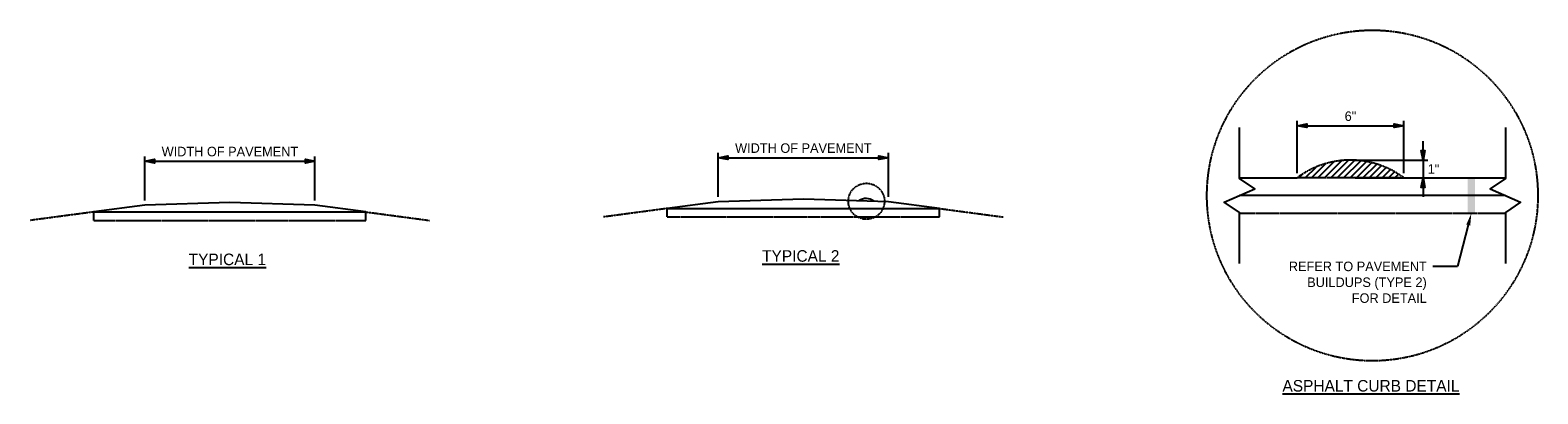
# Model space of a CAD drawing. Header units: feet. Extents: x 6243058 to 6244345, y -718328 to -717570.
# Tile 1 of 3: x 6243298 to 6243741, y -718328 to -718221. Entities that reach past the tile are written whole.
import ezdxf
from ezdxf import colors
from ezdxf.entities.mleader import LeaderData, LeaderLine
from ezdxf.math import Vec2, Vec3

# ---------------------------------------------------------------- set-up
doc = ezdxf.new("R2010")
doc.units = ezdxf.units.FT
doc.header["$MEASUREMENT"] = 0
for name, pattern in [('2', [0.125, 0.0625, -0.0625]), ('3', [0.1875, 0.125, -0.0625]), ('OhDOT_USTN3', [0.22, 0.165, -0.055])]:
    doc.linetypes.add(name, pattern=pattern)
for name, color, linetype in [('SH_Border', 7, 'Continuous'), ('SH_Data', 7, 'Continuous'), ('SH_Hatch', 14, 'Continuous'), ('SH_Text', 7, 'Continuous'), ('XS_P_Pavt_Surface', 251, 'Continuous'), ('XS_X_Pavt', 133, 'OhDOT_USTN3')]:
    doc.layers.add(name, color=color, linetype=linetype)
doc.styles.add('Slanted Normal (0.14) Font 31', font='font31.shx', dxfattribs={"height": 0.14})
doc.styles.add('Slanted Sub-Title (0.17) Font 31', font='font31.shx', dxfattribs={"height": 0.17})
doc.styles.add('Slanted-Normal', font='font31.shx', dxfattribs={"height": 0.14})
doc.dimstyles.new('Dec-0  Slanted', dxfattribs={"dimtxt": 0.14, "dimasz": 0.14, "dimexe": 0.07, "dimexo": 0.07, "dimgap": 0.07, "dimtad": 1, "dimdec": 0, "dimzin": 3, "dimdsep": 46, "dimtxsty": 'Slanted-Normal', "dimblk": 'Dim1', "dimcen": 0, "dimclrd": 95, "dimclre": 95, "dimclrt": 7, "dimaunit": 1, "dimadec": 1, "dimazin": 3, "dimtfac": 1, "dimtdec": 0, "dimtmove": 1, "dimatfit": 0, "dimldrblk": 'Dim1', "dimfxl": 1, "dimtolj": 1, "dimtzin": 3, "dimlwd": -1, "dimlwe": -1, "dimarcsym": 0})

# ---------------------------------------------------------------- blocks, each defined once
blk = doc.blocks.new('Dim1')
h = blk.add_hatch(color=4)
h.dxf.hatch_style = 1
h.paths.add_polyline_path([(0, 0), (-1, -0.2), (-1, 0.2)])
at = {"color": 4}
blk.add_lwpolyline([(0, 0), (-1, -0.2), (-1, 0.2), (0, 0)], dxfattribs=at)
blk = doc.blocks.new('*D1977')
at = {"layer": 'Defpoints', "color": 0, "transparency": 16777216}
for p in [(6243701.58, -718248.94), (6243670.21, -718264.27), (6243701.58, -718264.27)]:
    blk.add_point(p, dxfattribs=at)
at = {"layer": 'SH_Text', "color": 95, "linetype": 'Continuous', "transparency": 16777216}
for p, q in [((6243670.21, -718262.87), (6243670.21, -718247.54)), ((6243673.01, -718248.94), (6243698.78, -718248.94)), ((6243701.58, -718262.87), (6243701.58, -718247.54))]:
    blk.add_line(p, q, dxfattribs=at)
at = {"layer": 'SH_Text', "color": 95, "transparency": 16777216, "xscale": 2.8, "yscale": 2.8, "zscale": 2.8, "rotation": 180}
blk.add_blockref('Dim1', (6243670.21, -718248.94), dxfattribs=at)
at = {"layer": 'SH_Text', "color": 95, "transparency": 16777216, "xscale": 2.8, "yscale": 2.8, "zscale": 2.8}
blk.add_blockref('Dim1', (6243701.58, -718248.94), dxfattribs=at)
at = {"layer": 'SH_Text', "color": 7, "transparency": 16777216, "insert": (6243685.89, -718246.14), "char_height": 2.8, "attachment_point": 5, "style": 'Slanted-Normal'}
blk.add_mtext('\\A1;6"', dxfattribs=at)
blk = doc.blocks.new('*D1978')
at = {"layer": 'Defpoints', "color": 0, "transparency": 16777216}
for p in [(6243685.89, -718259.04), (6243685.89, -718264.27), (6243707.23, -718264.27)]:
    blk.add_point(p, dxfattribs=at)
at = {"layer": 'SH_Text', "color": 95, "linetype": 'Continuous', "transparency": 16777216}
for p, q in [((6243707.23, -718256.24), (6243707.23, -718253.44)), ((6243687.29, -718259.04), (6243708.63, -718259.04)), ((6243707.23, -718259.04), (6243707.23, -718264.27)), ((6243707.23, -718259.04), (6243707.23, -718264.27)), ((6243687.29, -718264.27), (6243708.63, -718264.27)), ((6243707.23, -718267.07), (6243707.23, -718269.87))]:
    blk.add_line(p, q, dxfattribs=at)
at = {"layer": 'SH_Text', "color": 95, "transparency": 16777216, "xscale": 2.8, "yscale": 2.8, "zscale": 2.8}
for p, rotation in [((6243707.23, -718259.04), 270), ((6243707.23, -718264.27), 90)]:
    blk.add_blockref('Dim1', p, dxfattribs=dict(at, rotation=rotation))
at = {"layer": 'SH_Text', "color": 7, "transparency": 16777216, "insert": (6243710.32, -718261.65), "char_height": 2.8, "attachment_point": 5, "style": 'Slanted-Normal'}
blk.add_mtext('\\A1;1"', dxfattribs=at)
blk = doc.blocks.new('*D1979')
at = {"layer": 'Defpoints', "color": 0, "transparency": 16777216}
for p in [(6243381.34, -718259.35), (6243331.34, -718272.3), (6243381.34, -718272.3)]:
    blk.add_point(p, dxfattribs=at)
at = {"layer": 'SH_Text', "color": 95, "linetype": 'Continuous', "transparency": 16777216}
for p, q in [((6243331.34, -718270.9), (6243331.34, -718257.95)), ((6243381.34, -718270.9), (6243381.34, -718257.95)), ((6243334.14, -718259.35), (6243378.54, -718259.35))]:
    blk.add_line(p, q, dxfattribs=at)
at = {"layer": 'SH_Text', "color": 95, "transparency": 16777216, "xscale": 2.8, "yscale": 2.8, "zscale": 2.8, "rotation": 180}
blk.add_blockref('Dim1', (6243331.34, -718259.35), dxfattribs=at)
at = {"layer": 'SH_Text', "color": 95, "transparency": 16777216, "xscale": 2.8, "yscale": 2.8, "zscale": 2.8}
blk.add_blockref('Dim1', (6243381.34, -718259.35), dxfattribs=at)
at = {"layer": 'SH_Text', "color": 7, "transparency": 16777216, "insert": (6243356.34, -718256.55), "char_height": 2.8, "attachment_point": 5, "style": 'Slanted-Normal'}
blk.add_mtext('\\A1;WIDTH OF PAVEMENT', dxfattribs=at)
blk = doc.blocks.new('*D1980')
at = {"layer": 'Defpoints', "color": 0, "transparency": 16777216}
for p in [(6243549.98, -718258.34), (6243499.98, -718271.28), (6243549.98, -718271.28)]:
    blk.add_point(p, dxfattribs=at)
at = {"layer": 'SH_Text', "color": 95, "linetype": 'Continuous', "transparency": 16777216}
for p, q in [((6243499.98, -718269.88), (6243499.98, -718256.94)), ((6243502.78, -718258.34), (6243547.18, -718258.34)), ((6243549.98, -718269.88), (6243549.98, -718256.94))]:
    blk.add_line(p, q, dxfattribs=at)
at = {"layer": 'SH_Text', "color": 95, "transparency": 16777216, "xscale": 2.8, "yscale": 2.8, "zscale": 2.8, "rotation": 180}
blk.add_blockref('Dim1', (6243499.98, -718258.34), dxfattribs=at)
at = {"layer": 'SH_Text', "color": 95, "transparency": 16777216, "xscale": 2.8, "yscale": 2.8, "zscale": 2.8}
blk.add_blockref('Dim1', (6243549.98, -718258.34), dxfattribs=at)
at = {"layer": 'SH_Text', "color": 7, "transparency": 16777216, "insert": (6243524.98, -718255.54), "char_height": 2.8, "attachment_point": 5, "style": 'Slanted-Normal'}
blk.add_mtext('\\A1;WIDTH OF PAVEMENT', dxfattribs=at)

msp = doc.modelspace()

# ---------------------------------------------------------------- hatches: boundary and pattern name
at = {"layer": 'SH_Hatch', "transparency": 33554559}
h = msp.add_hatch(dxfattribs=at)
h.set_pattern_fill('ANSI31', color=8, scale=10.661957)
h.set_pattern_definition([(45, (-3688977.8963, -4395884.3854), (-0.94239278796, 0.94239278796), [])])
h.paths.add_polyline_path([(6243670.21, -718264.27), (6243701.58, -718264.27, 0.333333)])

# ---------------------------------------------------------------- linework, layer by layer
at = {"layer": 'SH_Data', "linetype": '2'}
for p, q in [((6243316.34, -718274.3), (6243297.59, -718276.8)), ((6243396.34, -718274.3), (6243415.09, -718276.8)), ((6243484.98, -718273.28), (6243466.23, -718275.78)), ((6243564.98, -718273.28), (6243583.73, -718275.78))]:
    msp.add_line(p, q, dxfattribs=at)
at = {"layer": 'SH_Data'}
for p, q in [((6243316.34, -718276.8), (6243316.34, -718274.3)), ((6243316.34, -718274.3), (6243396.34, -718274.3)), ((6243396.34, -718276.8), (6243396.34, -718274.3)), ((6243484.98, -718275.78), (6243484.98, -718273.28)), ((6243484.98, -718273.28), (6243564.98, -718273.28)), ((6243564.98, -718275.78), (6243564.98, -718273.28))]:
    msp.add_line(p, q, dxfattribs=at)
at = {"layer": 'SH_Data', "linetype": '3'}
for p, q in [((6243484.98, -718275.78), (6243564.98, -718275.78)), ((6243316.34, -718276.8), (6243396.34, -718276.8))]:
    msp.add_line(p, q, dxfattribs=at)
at = {"layer": 'SH_Data'}
for points in [[(6243653.24, -718289.47), (6243653.24, -718274.47), (6243648.74, -718271.47), (6243657.74, -718267.47), (6243653.24, -718264.47), (6243653.24, -718249.47)], [(6243731.44, -718249.47), (6243731.44, -718264.47), (6243726.94, -718267.47), (6243735.94, -718271.47), (6243731.44, -718274.47), (6243731.44, -718289.47)], [(6243396.34, -718274.3), (6243381.34, -718272.3), (6243356.34, -718271.55), (6243331.34, -718272.3), (6243316.34, -718274.3)], [(6243564.98, -718273.28), (6243549.98, -718271.28), (6243524.98, -718270.53), (6243499.98, -718271.28), (6243484.98, -718273.28)]]:
    msp.add_lwpolyline(points, dxfattribs=at)
at = {"layer": 'SH_Data', "linetype": '3'}
for centre, radius in [((6243692.34, -718269.47), 48.66), ((6243543.53, -718271.17), 5.31)]:
    msp.add_circle(centre, radius, dxfattribs=at)
at = {"layer": 'SH_Data'}
msp.add_arc((6243543.42, -718274), 3.64, 51.417, 125.1463, dxfattribs=at)
at = {"layer": 'XS_P_Pavt_Surface'}
for p, q in [((6243653.24, -718264.27), (6243670.21, -718264.27)), ((6243701.58, -718264.27), (6243731.44, -718264.27)), ((6243731.44, -718269.47), (6243653.24, -718269.47))]:
    msp.add_line(p, q, dxfattribs=at)
at = {"layer": 'XS_P_Pavt_Surface', "linetype": 'Continuous', "extrusion": (0, 0, -1)}
msp.add_solid([(-6243722.49, -718264.27), (-6243720.4, -718264.27), (-6243722.49, -718274.67), (-6243720.4, -718274.67)], dxfattribs=at)
at = {"layer": 'XS_X_Pavt'}
msp.add_line((6243653.24, -718274.67), (6243731.44, -718274.67), dxfattribs=at)
msp.add_lwpolyline([(6243670.21, -718264.27), (6243670.21, -718264.27, -0.333333), (6243701.58, -718264.27), (6243701.58, -718264.27)], format="xyb", close=True, dxfattribs=at)

# ---------------------------------------------------------------- texts
at = {"layer": 'SH_Border', "char_height": 3.4, "attachment_point": 1, "style": 'Slanted Sub-Title (0.17) Font 31'}
for s, insert, width in [('{\\LTYPICAL 1}', (6243344.21, -718286.56), 26.9075), ('{\\LTYPICAL 2}', (6243512.85, -718285.55), 26.9075), ('{\\LASPHALT CURB DETAIL}', (6243665.89, -718323.75), 57.747)]:
    msp.add_mtext(s, dxfattribs=dict(at, insert=insert, width=width))

# ---------------------------------------------------------------- dimensions: what is measured, and where the dimension line sits
at = {"layer": 'SH_Text'}
for base, p1, p2, text, picture, middle in [((6243701.58, -718248.94), (6243670.21, -718264.27), (6243701.58, -718264.27), '6"', '*D1977', (6243685.89, -718246.14)), ((6243549.98, -718258.34), (6243499.98, -718271.28), (6243549.98, -718271.28), 'WIDTH OF PAVEMENT', '*D1980', (6243524.98, -718255.54)), ((6243381.34, -718259.35), (6243331.34, -718272.3), (6243381.34, -718272.3), 'WIDTH OF PAVEMENT', '*D1979', (6243356.34, -718256.55))]:
    dim = msp.add_linear_dim(base=base, p1=p1, p2=p2, text=text, dimstyle='Dec-0  Slanted', override={"dimpost": "'"}, dxfattribs=at)
    dim.commit()
    dim.dimension.update_dxf_attribs({"geometry": picture, "text_midpoint": middle})
dim = msp.add_linear_dim(base=(6243707.23, -718264.27), p1=(6243685.89, -718259.04), p2=(6243685.89, -718264.27), angle=90, text='1"', dimstyle='Dec-0  Slanted', override={"dimpost": "'"}, dxfattribs=at)
dim.commit()
dim.dimension.update_dxf_attribs({"geometry": '*D1978', "text_midpoint": (6243710.32, -718261.65), "dimtype": 160, "text_rotation": 180})

# ---------------------------------------------------------------- leaders
ml = msp.add_multileader_mtext('Standard', dxfattribs=at)
ml.set_content('REFER TO PAVEMENT \\PBUILDUPS (TYPE 2)\\PFOR DETAIL', color=256, style='Slanted Normal (0.14) Font 31')
ml.set_leader_properties()
ml.build(insert=Vec2(0, 0))
ml.multileader.update_dxf_attribs({"dogleg_length": 0.36, "arrow_head_size": 3.6, "scale": 20})
ctx = ml.context
ctx.base_point, ctx.scale, ctx.char_height, ctx.arrow_head_size, ctx.landing_gap_size, ctx.plane_origin = Vec3(6243663.92, -718290.32), 20, 2.8, 3.6, 1.8, Vec3(6243721.45, -718274.67)
ctx.text_align_type = 2
notes = []
notes.append((ctx, [(0, (1, 1, 0), (6243717.33, -718290.32), (-1, 0), 7.2, [(0, [(6243721.45, -718274.67)], 0, [])])]))
ctx.mtext.insert, ctx.mtext.alignment, ctx.mtext.flow_direction = Vec3(6243708.33, -718288.92), 3, 5
for ctx, leaders in notes:
    for number, flags, end, landing, length, lines in leaders:
        leader = LeaderData()
        leader.index, (leader.has_last_leader_line, leader.has_dogleg_vector, leader.attachment_direction) = number, flags
        leader.last_leader_point, leader.dogleg_vector, leader.dogleg_length = Vec3(end), Vec3(landing), length
        for number, points, colour, breaks in lines:
            line = LeaderLine()
            line.index, line.vertices, line.color, line.breaks = number, Vec3.list(points), colors.encode_raw_color(colour), breaks
            leader.lines.append(line)
        ctx.leaders.append(leader)

doc.saveas('drawing.dxf')
